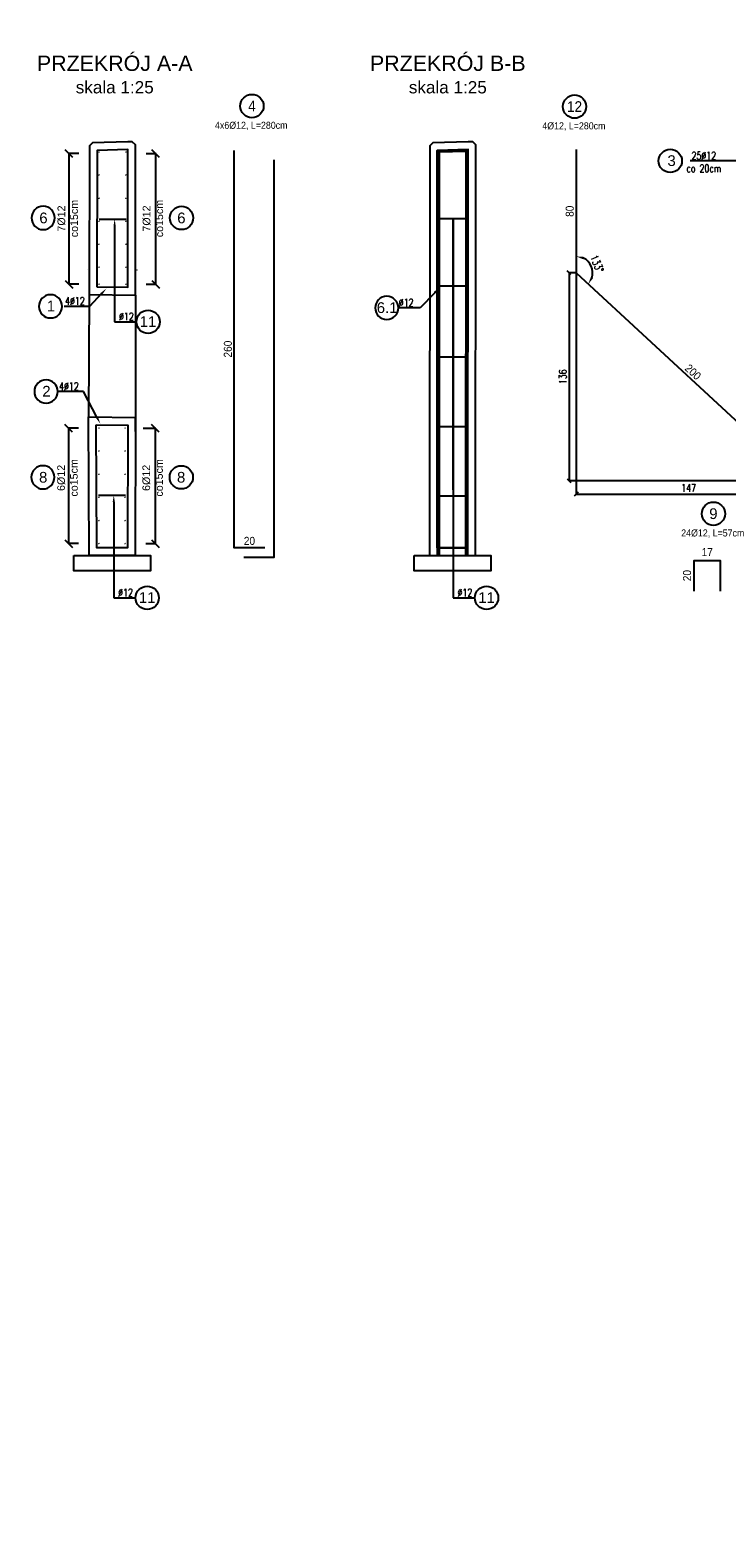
# Model space of a CAD drawing. Header units: metres. Extents: x 0 to 7550187, y 0 to 5738922.
# Tile 12 of 43: x 7549245.63 to 7549250.18, y 5738639.3 to 5738649.01. Entities that reach past the tile are written whole.
import ezdxf
from ezdxf import colors
from ezdxf.entities.mleader import LeaderData, LeaderLine
from ezdxf.enums import TextEntityAlignment as Align
from ezdxf.math import Vec2, Vec3

# ---------------------------------------------------------------- set-up
doc = ezdxf.new("R2010")
doc.units = ezdxf.units.M
doc.header["$PDSIZE"] = -1
for name, color, linetype in [('_STYL_KONS_GRUBE', 3, 'Continuous'), ('_STYL_OPISY', 7, 'Continuous'), ('_STYL_OPISY_GŁÓWNE', 2, 'Continuous'), ('_STYL_WYMIARY', 7, 'Continuous'), ('_STYL_ZBROJENIE', 2, 'Continuous')]:
    doc.layers.add(name, color=color, linetype=linetype)
doc.styles.add('arial', font='arial.ttf', dxfattribs={"width": 0.9})
doc.styles.add('Romans', font='Romans.shx', dxfattribs={"width": 0.75})
doc.styles.get("Standard").update_dxf_attribs({"font": 'romans.shx', "width": 0.75})
doc.styles.add('Style-Arial', font='arial.ttf')
doc.dimstyles.new('Kopia 1-25_p', dxfattribs={"dimscale": 0.75, "dimtxt": 0.07, "dimasz": 0.03, "dimexe": 0.03, "dimexo": 0.1, "dimgap": 0.02, "dimtad": 1, "dimdec": 0, "dimlfac": 100, "dimdsep": 46, "dimtxsty": 'arial', "dimblk": 'NONE', "dimcen": 0.15, "dimse1": 1, "dimse2": 1, "dimsd1": 1, "dimsd2": 1, "dimclrd": 256, "dimclre": 256, "dimclrt": 256, "dimadec": 0, "dimazin": 0, "dimtfac": 1, "dimtdec": 0, "dimtmove": 0, "dimatfit": 3, "dimldrblk": 'NONE', "dimfxl": 0, "dimarcsym": 0})
doc.dimstyles.new('styl_1-25', dxfattribs={"dimscale": 0.05, "dimtxt": 1, "dimasz": 0.5, "dimexe": 0.05, "dimexo": 0.02, "dimgap": 0.315, "dimtad": 1, "dimdec": 0, "dimlfac": 100, "dimdsep": 46, "dimtxsty": 'Standard', "dimblk": 'OBLIQUE', "dimcen": 1, "dimclrd": 256, "dimclre": 256, "dimclrt": 4, "dimadec": 0, "dimazin": 0, "dimtfac": 1, "dimtdec": 0, "dimtmove": 1, "dimatfit": 3, "dimfxl": 0, "dimlwd": -1, "dimlwe": -1, "dimarcsym": 0})
doc.dimstyles.new('styl_1-50', dxfattribs={"dimscale": 0.05, "dimtxt": 2, "dimasz": 1, "dimexe": 0.05, "dimexo": 0.02, "dimtad": 1, "dimdec": 0, "dimlfac": 100, "dimzin": 9, "dimtxsty": 'Style-Arial', "dimblk": 'OBLIQUE', "dimcen": 1, "dimclrd": 256, "dimclre": 256, "dimclrt": 4, "dimadec": 0, "dimazin": 0, "dimtfac": 1, "dimtdec": 0, "dimtmove": 1, "dimatfit": 3, "dimfxl": 0, "dimtzin": 1, "dimlwd": -1, "dimlwe": -1, "dimarcsym": 0})

# ---------------------------------------------------------------- blocks, each defined once
blk = doc.blocks.new('opisy_nr')
at = {"layer": '_STYL_OPISY', "color": 3}
blk.add_circle((67203.497, 34184.455), 0.152, dxfattribs=at)
at = {"ltscale": 0.5}
blk.add_attdef('NUMER', text='', height=0.05, dxfattribs=at).set_placement((67203.49, 34184.455), align=Align.MIDDLE_CENTER)
blk = doc.blocks.new('*D204')
at = {"layer": 'Defpoints', "color": 0, "transparency": 16777216}
for p in [(7549246.9687, 5738645.6341), (7549246.9687, 5738645.6308), (7549247.1668, 5738645.6308)]:
    blk.add_point(p, dxfattribs=at)
at = {"layer": '_STYL_WYMIARY', "transparency": 16777216, "insert": (7549247.0678, 5738645.6759), "char_height": 0.0525, "attachment_point": 5, "style": 'arial'}
blk.add_mtext('20', dxfattribs=at)
blk = doc.blocks.new('_None')
blk = doc.blocks.new('*D205')
at = {"layer": 'Defpoints', "color": 0, "transparency": 16777216}
for p in [(7549246.9687, 5738648.226), (7549246.9687, 5738645.6308), (7549246.9687, 5738645.6308)]:
    blk.add_point(p, dxfattribs=at)
at = {"layer": '_STYL_WYMIARY', "transparency": 16777216, "insert": (7549246.9269, 5738646.9284), "char_height": 0.0525, "attachment_point": 5, "rotation": 90, "style": 'arial'}
blk.add_mtext('260', dxfattribs=at)
blk = doc.blocks.new('*D206')
at = {"layer": 'Defpoints', "color": 0, "transparency": 16777216}
for p in [(7549249.2017, 5738648.2309), (7549249.2017, 5738647.4259), (7549249.2017, 5738647.4259)]:
    blk.add_point(p, dxfattribs=at)
at = {"layer": '_STYL_WYMIARY', "transparency": 16777216, "insert": (7549249.1599, 5738647.8284), "char_height": 0.0525, "attachment_point": 5, "rotation": 90, "style": 'arial'}
blk.add_mtext('80', dxfattribs=at)
blk = doc.blocks.new('*D207')
at = {"layer": 'Defpoints', "color": 0, "transparency": 16777216}
for p in [(7549249.2017, 5738647.4259), (7549250.6711, 5738646.0692), (7549250.6711, 5738646.0692)]:
    blk.add_point(p, dxfattribs=at)
at = {"layer": '_STYL_WYMIARY', "transparency": 16777216, "insert": (7549249.9648, 5738646.7783), "char_height": 0.0525, "attachment_point": 5, "rotation": 317.28439, "style": 'arial'}
blk.add_mtext('200', dxfattribs=at)
blk = doc.blocks.new('_Oblique')
at = {"color": 0, "linetype": 'ByBlock', "lineweight": -2}
blk.add_line((-0.5, -0.5), (0.5, 0.5), dxfattribs=at)
blk = doc.blocks.new('*D208')
at = {"layer": '_STYL_WYMIARY', "transparency": 16777216}
for p, q in [((7549249.2017, 5738647.4249), (7549249.2017, 5738645.9786)), ((7549250.6711, 5738646.0682), (7549250.6711, 5738645.9786)), ((7549249.2017, 5738645.9811), (7549250.6711, 5738645.9811))]:
    blk.add_line(p, q, dxfattribs=at)
at = {"layer": 'Defpoints', "color": 0, "transparency": 16777216}
for p in [(7549249.2017, 5738647.4259), (7549250.6711, 5738646.0692), (7549250.6711, 5738645.9811)]:
    blk.add_point(p, dxfattribs=at)
at = {"layer": '_STYL_WYMIARY', "transparency": 16777216, "xscale": 0.025, "yscale": 0.025, "zscale": 0.025, "rotation": 180}
blk.add_blockref('_Oblique', (7549249.2017, 5738645.9811), dxfattribs=at)
at = {"layer": '_STYL_WYMIARY', "transparency": 16777216, "xscale": 0.025, "yscale": 0.025, "zscale": 0.025}
blk.add_blockref('_Oblique', (7549250.6711, 5738645.9811), dxfattribs=at)
at = {"layer": '_STYL_WYMIARY', "color": 4, "transparency": 16777216, "insert": (7549249.9364, 5738646.0219), "char_height": 0.05, "attachment_point": 5}
blk.add_mtext('147', dxfattribs=at)
blk = doc.blocks.new('*D209')
at = {"layer": '_STYL_WYMIARY', "transparency": 16777216}
for p, q in [((7549249.2007, 5738647.4259), (7549249.1529, 5738647.4259)), ((7549249.1554, 5738647.4259), (7549249.1554, 5738646.0692)), ((7549250.6701, 5738646.0692), (7549249.1529, 5738646.0692))]:
    blk.add_line(p, q, dxfattribs=at)
at = {"layer": 'Defpoints', "color": 0, "transparency": 16777216}
for p in [(7549249.2017, 5738647.4259), (7549249.1554, 5738646.0692), (7549250.6711, 5738646.0692)]:
    blk.add_point(p, dxfattribs=at)
at = {"layer": '_STYL_WYMIARY', "transparency": 16777216, "xscale": 0.025, "yscale": 0.025, "zscale": 0.025}
for p, rotation in [((7549249.1554, 5738647.4259), 90), ((7549249.1554, 5738646.0692), 270)]:
    blk.add_blockref('_Oblique', p, dxfattribs=dict(at, rotation=rotation))
at = {"layer": '_STYL_WYMIARY', "color": 4, "transparency": 16777216, "insert": (7549249.1147, 5738646.7476), "char_height": 0.05, "attachment_point": 5, "rotation": 90}
blk.add_mtext('136', dxfattribs=at)
blk = doc.blocks.new('*D210')
at = {"layer": '_STYL_WYMIARY', "transparency": 16777216}
blk.add_arc((7549249.2017, 5738647.4259), 0.108, 344.06189, 63.2225, dxfattribs=at)
for points in [[(7549249.2484, 5738647.5142), (7549249.2522, 5738647.5304), (7549249.2017, 5738647.5339)], [(7549249.3127, 5738647.3922), (7549249.2982, 5738647.4004), (7549249.281, 5738647.3527)]]:
    blk.add_solid(points, dxfattribs=at)
at = {"layer": 'Defpoints', "color": 0, "transparency": 16777216}
for p in [(7549249.2017, 5738648.2309), (7549249.2017, 5738647.4259), (7549249.2017, 5738647.4259), (7549249.3096, 5738647.4288), (7549250.6711, 5738646.0692)]:
    blk.add_point(p, dxfattribs=at)
at = {"layer": '_STYL_WYMIARY', "color": 4, "transparency": 16777216, "insert": (7549249.3379, 5738647.4856), "char_height": 0.05, "attachment_point": 5, "rotation": 293.6422}
blk.add_mtext('133°', dxfattribs=at)
blk = doc.blocks.new('*D211')
at = {"layer": '_STYL_OPISY', "transparency": 16777216}
for p, q in [((7549246.3924, 5738648.205), (7549246.4578, 5738648.205)), ((7549246.4553, 5738647.3516), (7549246.4553, 5738648.205)), ((7549246.3923, 5738647.3516), (7549246.4578, 5738647.3516))]:
    blk.add_line(p, q, dxfattribs=at)
at = {"layer": 'Defpoints', "color": 0, "transparency": 16777216}
for p in [(7549246.3914, 5738648.205), (7549246.4553, 5738648.205), (7549246.3913, 5738647.3516)]:
    blk.add_point(p, dxfattribs=at)
at = {"layer": '_STYL_OPISY', "transparency": 16777216, "xscale": 0.05, "yscale": 0.05, "zscale": 0.05}
for p, rotation in [((7549246.4553, 5738648.205), 90), ((7549246.4553, 5738647.3516), 270)]:
    blk.add_blockref('_Oblique', p, dxfattribs=dict(at, rotation=rotation))
at = {"layer": '_STYL_OPISY', "color": 4, "transparency": 16777216, "insert": (7549246.4374, 5738647.7807), "char_height": 0.1, "attachment_point": 5, "rotation": 90, "style": 'Style-Arial'}
blk.add_mtext('{\\fArial|b0|i0|c238|p34;\\H0.5x;\\C256;7%%C12 \\Pco15cm}', dxfattribs=at)
blk = doc.blocks.new('*D212')
at = {"layer": '_STYL_OPISY', "transparency": 16777216}
for p, q in [((7549245.9524, 5738648.205), (7549245.8869, 5738648.205)), ((7549245.8894, 5738647.3516), (7549245.8894, 5738648.205)), ((7549245.9524, 5738647.3516), (7549245.8869, 5738647.3516))]:
    blk.add_line(p, q, dxfattribs=at)
at = {"layer": 'Defpoints', "color": 0, "transparency": 16777216}
for p in [(7549245.8894, 5738648.205), (7549245.9534, 5738648.205), (7549245.9534, 5738647.3516)]:
    blk.add_point(p, dxfattribs=at)
at = {"layer": '_STYL_OPISY', "transparency": 16777216, "xscale": 0.05, "yscale": 0.05, "zscale": 0.05}
for p, rotation in [((7549245.8894, 5738648.205), 90), ((7549245.8894, 5738647.3516), 270)]:
    blk.add_blockref('_Oblique', p, dxfattribs=dict(at, rotation=rotation))
at = {"layer": '_STYL_OPISY', "color": 4, "transparency": 16777216, "insert": (7549245.8812, 5738647.7807), "char_height": 0.1, "attachment_point": 5, "rotation": 90, "style": 'Style-Arial'}
blk.add_mtext('{\\fArial|b0|i0|c238|p34;\\H0.5x;\\C256;7%%C12 \\Pco15cm}', dxfattribs=at)
blk = doc.blocks.new('*D213')
at = {"layer": '_STYL_OPISY', "transparency": 16777216}
for p, q in [((7549246.374, 5738646.412), (7549246.4561, 5738646.412)), ((7549246.4536, 5738645.6584), (7549246.4536, 5738646.412)), ((7549246.3906, 5738645.6584), (7549246.4561, 5738645.6584))]:
    blk.add_line(p, q, dxfattribs=at)
at = {"layer": 'Defpoints', "color": 0, "transparency": 16777216}
for p in [(7549246.373, 5738646.412), (7549246.4536, 5738646.412), (7549246.3896, 5738645.6584)]:
    blk.add_point(p, dxfattribs=at)
at = {"layer": '_STYL_OPISY', "transparency": 16777216, "xscale": 0.05, "yscale": 0.05, "zscale": 0.05}
for p, rotation in [((7549246.4536, 5738646.412), 90), ((7549246.4536, 5738645.6584), 270)]:
    blk.add_blockref('_Oblique', p, dxfattribs=dict(at, rotation=rotation))
at = {"layer": '_STYL_OPISY', "color": 4, "transparency": 16777216, "insert": (7549246.4357, 5738646.0875), "char_height": 0.1, "attachment_point": 5, "rotation": 90, "style": 'Style-Arial'}
blk.add_mtext('{\\fArial|b0|i0|c238|p34;\\H0.5x;\\C256;6%%C12 \\Pco15cm}', dxfattribs=at)
blk = doc.blocks.new('*D214')
at = {"layer": '_STYL_OPISY', "transparency": 16777216}
for p, q in [((7549245.9506, 5738646.412), (7549245.8852, 5738646.412)), ((7549245.8877, 5738645.6584), (7549245.8877, 5738646.412)), ((7549245.9507, 5738645.6584), (7549245.8852, 5738645.6584))]:
    blk.add_line(p, q, dxfattribs=at)
at = {"layer": 'Defpoints', "color": 0, "transparency": 16777216}
for p in [(7549245.8877, 5738646.412), (7549245.9516, 5738646.412), (7549245.9517, 5738645.6584)]:
    blk.add_point(p, dxfattribs=at)
at = {"layer": '_STYL_OPISY', "transparency": 16777216, "xscale": 0.05, "yscale": 0.05, "zscale": 0.05}
for p, rotation in [((7549245.8877, 5738646.412), 90), ((7549245.8877, 5738645.6584), 270)]:
    blk.add_blockref('_Oblique', p, dxfattribs=dict(at, rotation=rotation))
at = {"layer": '_STYL_OPISY', "color": 4, "transparency": 16777216, "insert": (7549245.8795, 5738646.0875), "char_height": 0.1, "attachment_point": 5, "rotation": 90, "style": 'Style-Arial'}
blk.add_mtext('{\\fArial|b0|i0|c238|p34;\\H0.5x;\\C256;6%%C12 \\Pco15cm}', dxfattribs=at)
blk = doc.blocks.new('*D217')
at = {"layer": 'Defpoints', "color": 0, "transparency": 16777216}
for p in [(7549249.9731, 5738645.5617), (7549249.9731, 5738645.5477), (7549250.1431, 5738645.5477)]:
    blk.add_point(p, dxfattribs=at)
at = {"layer": '_STYL_WYMIARY', "transparency": 16777216, "insert": (7549250.0581, 5738645.603), "char_height": 0.0525, "attachment_point": 5, "style": 'arial'}
blk.add_mtext('17', dxfattribs=at)
blk = doc.blocks.new('*D218')
at = {"layer": 'Defpoints', "color": 0, "transparency": 16777216}
for p in [(7549249.9853, 5738645.5477), (7549249.9682, 5738645.3477), (7549249.9853, 5738645.3477)]:
    blk.add_point(p, dxfattribs=at)
at = {"layer": '_STYL_WYMIARY', "transparency": 16777216, "insert": (7549249.9264, 5738645.4497), "char_height": 0.0525, "attachment_point": 5, "rotation": 90, "style": 'arial'}
blk.add_mtext('20', dxfattribs=at)

msp = doc.modelspace()

# ---------------------------------------------------------------- linework, layer by layer
at = {"layer": '_STYL_KONS_GRUBE', "color": 5, "ltscale": 0.01}
for p, q in [((7549246.01242, 5738647.44672), (7549246.01184, 5738647.44673)), ((7549246.33275, 5738647.44672), (7549246.33334, 5738647.44673))]:
    msp.add_line(p, q, dxfattribs=at)
at = {"layer": '_STYL_KONS_GRUBE', "color": 8, "ltscale": 0.01}
for p, q in [((7549246.02119, 5738647.28535), (7549246.01638, 5738646.48536)), ((7549246.32258, 5738647.28083), (7549246.32258, 5738646.48077))]:
    msp.add_line(p, q, dxfattribs=at)
at = {"layer": '_STYL_KONS_GRUBE', "color": 5, "ltscale": 0.01, "flags": 128}
msp.add_lwpolyline([(7549246.02119, 5738647.28535), (7549246.32258, 5738647.28083), (7549246.32258, 5738648.26086), (7549246.30258, 5738648.28086), (7549246.27263, 5738648.28086), (7549246.04269, 5738648.27527), (7549246.02264, 5738648.25527)], close=True, dxfattribs=at)
for points in [[(7549248.54404, 5738645.58077), (7549248.54585, 5738648.26086), (7549248.52585, 5738648.28086), (7549248.4959, 5738648.28086), (7549248.26596, 5738648.27527), (7549248.24591, 5738648.25527), (7549248.24404, 5738645.58077)], [(7549246.01638, 5738646.48536), (7549246.32258, 5738646.48077), (7549246.32078, 5738645.58077), (7549246.02078, 5738645.58077), (7549246.01638, 5738646.48536)], [(7549246.32258, 5738646.39076), (7549246.32258, 5738646.48077)]]:
    msp.add_lwpolyline(points, dxfattribs=at)
at = {"layer": '_STYL_KONS_GRUBE', "color": 7, "ltscale": 0.01, "flags": 128}
for points in [[(7549245.91979, 5738645.58077), (7549246.42167, 5738645.58077), (7549246.42167, 5738645.48077), (7549245.91979, 5738645.48077)], [(7549248.14306, 5738645.58077), (7549248.64494, 5738645.58077), (7549248.64494, 5738645.48077), (7549248.14306, 5738645.48077)]]:
    msp.add_lwpolyline(points, close=True, dxfattribs=at)
at = {"layer": '_STYL_ZBROJENIE', "color": 11, "ltscale": 0.01}
for p, q in [((7549246.08553, 5738647.77599), (7549246.26196, 5738647.77599)), ((7549248.30741, 5738647.78029), (7549248.48385, 5738647.78029)), ((7549248.30941, 5738647.34036), (7549248.48584, 5738647.34036)), ((7549248.30811, 5738646.87773), (7549248.48454, 5738646.87773)), ((7549248.30811, 5738646.42302), (7549248.48454, 5738646.42302)), ((7549246.08243, 5738645.97398), (7549246.25886, 5738645.97398)), ((7549248.30245, 5738645.97046), (7549248.47888, 5738645.97046))]:
    msp.add_line(p, q, dxfattribs=at)
at = {"layer": '_STYL_ZBROJENIE', "ltscale": 0.01, "flags": 128}
for points in [[(7549246.07126, 5738647.33461), (7549246.27258, 5738647.33159), (7549246.27258, 5738648.23084), (7549246.07259, 5738648.22599)], [(7549246.06663, 5738646.4346), (7549246.27248, 5738646.43152), (7549246.27088, 5738645.63077), (7549246.07053, 5738645.63077)]]:
    msp.add_lwpolyline(points, close=True, dxfattribs=at)
at = {"layer": '_STYL_ZBROJENIE', "const_width": 0.00413}
for points in [[(7549246.08085, 5738648.21402, -1), (7549246.08872, 5738648.21402, -1)], [(7549246.26433, 5738648.21402, 1), (7549246.25645, 5738648.21402, 1)], [(7549248.30371, 5738648.20662, -1), (7549248.31158, 5738648.20662, -1)], [(7549248.48585, 5738648.2062, 1), (7549248.47798, 5738648.2062, 1)], [(7549246.08085, 5738648.06519, -1), (7549246.08872, 5738648.06519, -1)], [(7549246.26433, 5738648.06519, 1), (7549246.25645, 5738648.06519, 1)], [(7549248.30371, 5738648.07394, -1), (7549248.31158, 5738648.07394, -1)], [(7549248.48585, 5738648.07353, 1), (7549248.47798, 5738648.07353, 1)], [(7549246.08085, 5738647.91281, -1), (7549246.08872, 5738647.91281, -1)], [(7549246.26433, 5738647.91281, 1), (7549246.25645, 5738647.91281, 1)], [(7549248.30371, 5738647.92156, -1), (7549248.31158, 5738647.92156, -1)], [(7549248.48585, 5738647.92115, 1), (7549248.47798, 5738647.92115, 1)], [(7549248.30371, 5738647.77151, -1), (7549248.31158, 5738647.77151, -1)], [(7549248.48585, 5738647.7711, 1), (7549248.47798, 5738647.7711, 1)], [(7549246.08085, 5738647.76281, -1), (7549246.08872, 5738647.76281, -1)], [(7549246.26433, 5738647.76281, 1), (7549246.25645, 5738647.76281, 1)], [(7549246.08016, 5738647.61266, -1), (7549246.08803, 5738647.61266, -1)], [(7549246.26502, 5738647.61266, 1), (7549246.25714, 5738647.61266, 1)], [(7549248.30371, 5738647.61913, -1), (7549248.31158, 5738647.61913, -1)], [(7549248.48585, 5738647.61872, 1), (7549248.47798, 5738647.61872, 1)], [(7549246.08085, 5738647.46266, -1), (7549246.08872, 5738647.46266, -1)], [(7549246.26433, 5738647.46266, 1), (7549246.25645, 5738647.46266, 1)], [(7549248.30371, 5738647.47031, -1), (7549248.31158, 5738647.47031, -1)], [(7549248.48585, 5738647.4699, 1), (7549248.47798, 5738647.4699, 1)], [(7549246.08085, 5738647.35163, -1), (7549246.08872, 5738647.35163, -1)], [(7549246.26433, 5738647.35163, 1), (7549246.25645, 5738647.35163, 1)], [(7549248.30462, 5738647.32935, -1), (7549248.3125, 5738647.32935, -1)], [(7549248.48716, 5738647.32894, 1), (7549248.47928, 5738647.32894, 1)], [(7549248.30216, 5738647.16793, -1), (7549248.31004, 5738647.16793, -1)], [(7549248.48585, 5738647.16752, 1), (7549248.47798, 5738647.16752, 1)], [(7549248.30216, 5738647.01555, -1), (7549248.31004, 5738647.01555, -1)], [(7549248.48585, 5738647.01514, 1), (7549248.47798, 5738647.01514, 1)], [(7549248.30237, 5738646.86672, -1), (7549248.31025, 5738646.86672, -1)], [(7549248.48585, 5738646.86631, 1), (7549248.47798, 5738646.86631, 1)], [(7549248.30237, 5738646.71439, -1), (7549248.31025, 5738646.71439, -1)], [(7549248.48585, 5738646.71398, 1), (7549248.47798, 5738646.71398, 1)], [(7549248.30237, 5738646.56439, -1), (7549248.31025, 5738646.56439, -1)], [(7549248.48585, 5738646.56398, 1), (7549248.47798, 5738646.56398, 1)], [(7549246.08044, 5738646.41201, -1), (7549246.08831, 5738646.41201, -1)], [(7549246.25867, 5738646.41201, 1), (7549246.25079, 5738646.41201, 1)], [(7549248.30237, 5738646.41201, -1), (7549248.31025, 5738646.41201, -1)], [(7549248.48585, 5738646.4116, 1), (7549248.47798, 5738646.4116, 1)], [(7549246.08044, 5738646.26319, -1), (7549246.08831, 5738646.26319, -1)], [(7549246.25867, 5738646.26319, 1), (7549246.25079, 5738646.26319, 1)], [(7549248.30237, 5738646.26314, -1), (7549248.31025, 5738646.26314, -1)], [(7549248.48644, 5738646.26273, 1), (7549248.47857, 5738646.26273, 1)], [(7549246.08044, 5738646.11081, -1), (7549246.08831, 5738646.11081, -1)], [(7549246.25867, 5738646.11081, 1), (7549246.25079, 5738646.11081, 1)], [(7549248.30237, 5738646.11076, -1), (7549248.31025, 5738646.11076, -1)], [(7549248.48644, 5738646.11035, 1), (7549248.47857, 5738646.11035, 1)], [(7549246.08044, 5738645.96081, -1), (7549246.08831, 5738645.96081, -1)], [(7549246.25867, 5738645.96081, 1), (7549246.25079, 5738645.96081, 1)], [(7549248.30237, 5738645.96076, -1), (7549248.31025, 5738645.96076, -1)], [(7549248.48644, 5738645.96035, 1), (7549248.47857, 5738645.96035, 1)], [(7549246.08044, 5738645.80843, -1), (7549246.08831, 5738645.80843, -1)], [(7549246.25867, 5738645.80843, 1), (7549246.25079, 5738645.80843, 1)], [(7549248.30216, 5738645.80843, -1), (7549248.31004, 5738645.80843, -1)], [(7549248.48585, 5738645.80802, 1), (7549248.47798, 5738645.80802, 1)], [(7549246.08044, 5738645.65843, -1), (7549246.08831, 5738645.65843, -1)], [(7549246.25867, 5738645.65843, 1), (7549246.25079, 5738645.65843, 1)], [(7549248.30216, 5738645.65843, -1), (7549248.31004, 5738645.65843, -1)], [(7549248.48585, 5738645.65802, 1), (7549248.47798, 5738645.65802, 1)]]:
    msp.add_lwpolyline(points, format="xyb", close=True, dxfattribs=at)
at = {"layer": '_STYL_ZBROJENIE', "ltscale": 0.01}
for points in [[(7549247.16785, 5738645.63077), (7549246.96873, 5738645.63077), (7549246.96873, 5738648.22596)], [(7549248.29392, 5738645.63077), (7549248.49304, 5738645.63077), (7549248.49304, 5738648.22596)], [(7549248.49408, 5738645.63077), (7549248.29496, 5738645.63077), (7549248.29496, 5738648.22596)]]:
    msp.add_lwpolyline(points, dxfattribs=at)
at = {"layer": '_STYL_ZBROJENIE', "color": 7, "ltscale": 0.01}
msp.add_lwpolyline([(7549247.03039, 5738645.56895), (7549247.22951, 5738645.56895), (7549247.22951, 5738648.16414)], dxfattribs=at)
at = {"layer": '_STYL_ZBROJENIE', "ltscale": 0.01, "flags": 128}
for points in [[(7549248.29496, 5738647.72596), (7549248.29496, 5738648.22596), (7549248.49304, 5738648.22596)], [(7549248.49304, 5738647.72596), (7549248.49304, 5738648.22596), (7549248.29496, 5738648.22596)]]:
    msp.add_lwpolyline(points, dxfattribs=at)
at = {"layer": '_STYL_ZBROJENIE', "linetype": 'Continuous', "flags": 128}
for points in [[(7549249.20167, 5738648.23086), (7549249.20167, 5738647.42594), (7549250.67113, 5738646.06922)], [(7549249.97311, 5738645.34773), (7549249.97311, 5738645.54773), (7549250.14311, 5738645.54773), (7549250.14311, 5738645.34773)]]:
    msp.add_lwpolyline(points, dxfattribs=at)
at = {"layer": 'Defpoints', "color": 6, "ltscale": 0.01, "flags": 128}
for points in [[(7549248.49404, 5738645.5808), (7549248.49583, 5738648.23084), (7549248.29589, 5738648.22599), (7549248.29404, 5738645.58074)], [(7549248.48204, 5738645.58081), (7549248.48382, 5738648.21855), (7549248.30788, 5738648.21427), (7549248.30604, 5738645.58073)]]:
    msp.add_lwpolyline(points, dxfattribs=at)

# ---------------------------------------------------------------- block references
at = {"layer": '_STYL_OPISY'}
ref = msp.add_blockref('opisy_nr', (7515645.33562, 5721556.28764), dxfattribs=dict(at, xscale=0.5, yscale=0.5, zscale=0.5))
ref.add_attrib('NUMER', '4', dxfattribs={"layer": '0', "color": 3, "ltscale": 0.5, "height": 0.07, "style": 'arial', "width": 0.9}).set_placement((7549247.08401, 5738648.51536), align=Align.MIDDLE_CENTER)
ref = msp.add_blockref('opisy_nr', (7515647.44299, 5721556.28405), dxfattribs=dict(at, xscale=0.5, yscale=0.5, zscale=0.5))
ref.add_attrib('NUMER', '12', dxfattribs={"layer": '0', "color": 3, "ltscale": 0.5, "height": 0.07, "style": 'arial', "width": 0.9}).set_placement((7549249.19138, 5738648.51178), align=Align.MIDDLE_CENTER)
ref = msp.add_blockref('opisy_nr', (7582851.5651, 5755740.38433), dxfattribs=dict(at, xscale=0.5, yscale=0.5, zscale=0.5, rotation=180))
ref.add_attrib('NUMER', '3', dxfattribs={"layer": '0', "color": 3, "ltscale": 0.5, "height": 0.07, "style": 'arial'}).set_placement((7549249.82504, 5738648.15875), align=Align.MIDDLE_CENTER)
ref = msp.add_blockref('opisy_nr', (7582847.46885, 5721555.55696), dxfattribs=dict(at, xscale=-0.5, yscale=0.5, zscale=0.5))
ref.add_attrib('NUMER', '6', dxfattribs={"layer": '0', "color": 3, "ltscale": 0.5, "height": 0.07, "style": 'arial'}).set_placement((7549245.72229, 5738647.78469), align=Align.MIDDLE_CENTER)
ref = msp.add_blockref('opisy_nr', (7515644.87587, 5721555.55696), dxfattribs=dict(at, xscale=0.5, yscale=0.5, zscale=0.5))
ref.add_attrib('NUMER', '6', dxfattribs={"layer": '0', "color": 3, "ltscale": 0.5, "height": 0.07, "style": 'arial'}).set_placement((7549246.62324, 5738647.78469), align=Align.MIDDLE_CENTER)
ref = msp.add_blockref('opisy_nr', (7515644.01983, 5755739.43489), dxfattribs=dict(at, xscale=-0.5, yscale=0.5, zscale=0.5, rotation=180))
ref.add_attrib('NUMER', '1', dxfattribs={"layer": '0', "color": 3, "ltscale": 0.5, "height": 0.07, "style": 'arial'}).set_placement((7549245.77087, 5738647.20931), align=Align.MIDDLE_CENTER)
ref = msp.add_blockref('opisy_nr', (7515646.21607, 5755739.42469), dxfattribs=dict(at, xscale=-0.5, yscale=0.5, zscale=0.5, rotation=180))
ref.add_attrib('NUMER', '6.1', dxfattribs={"layer": '0', "color": 3, "ltscale": 0.5, "height": 0.07, "style": 'arial'}).set_placement((7549247.96712, 5738647.19911), align=Align.MIDDLE_CENTER)
ref = msp.add_blockref('opisy_nr', (7582848.15424, 5755739.33389), dxfattribs=dict(at, xscale=0.5, yscale=0.5, zscale=0.5, rotation=180))
ref.add_attrib('NUMER', '11', dxfattribs={"layer": '0', "color": 3, "ltscale": 0.5, "height": 0.07, "style": 'arial'}).set_placement((7549246.40548, 5738647.10831), align=Align.MIDDLE_CENTER)
ref = msp.add_blockref('opisy_nr', (7515643.99071, 5755738.87879), dxfattribs=dict(at, xscale=-0.5, yscale=0.5, zscale=0.5, rotation=180))
ref.add_attrib('NUMER', '2', dxfattribs={"layer": '0', "color": 3, "ltscale": 0.5, "height": 0.07, "style": 'arial'}).set_placement((7549245.74175, 5738646.65321), align=Align.MIDDLE_CENTER)
ref = msp.add_blockref('opisy_nr', (7582847.46713, 5721553.86375), dxfattribs=dict(at, xscale=-0.5, yscale=0.5, zscale=0.5))
ref.add_attrib('NUMER', '8', dxfattribs={"layer": '0', "color": 3, "ltscale": 0.5, "height": 0.07, "style": 'arial'}).set_placement((7549245.72058, 5738646.09148), align=Align.MIDDLE_CENTER)
ref = msp.add_blockref('opisy_nr', (7515644.87415, 5721553.86375), dxfattribs=dict(at, xscale=0.5, yscale=0.5, zscale=0.5))
ref.add_attrib('NUMER', '8', dxfattribs={"layer": '0', "color": 3, "ltscale": 0.5, "height": 0.07, "style": 'arial'}).set_placement((7549246.62152, 5738646.09148), align=Align.MIDDLE_CENTER)
ref = msp.add_blockref('opisy_nr', (7515648.34976, 5721553.62607), dxfattribs=dict(at, xscale=0.5, yscale=0.5, zscale=0.5))
ref.add_attrib('NUMER', '9', dxfattribs={"layer": '0', "color": 3, "ltscale": 0.5, "height": 0.07, "style": 'arial'}).set_placement((7549250.09814, 5738645.8538), align=Align.MIDDLE_CENTER)
ref = msp.add_blockref('opisy_nr', (7582848.14858, 5755737.53189), dxfattribs=dict(at, xscale=0.5, yscale=0.5, zscale=0.5, rotation=180))
ref.add_attrib('NUMER', '11', dxfattribs={"layer": '0', "color": 3, "ltscale": 0.5, "height": 0.07, "style": 'arial'}).set_placement((7549246.39983, 5738645.30631), align=Align.MIDDLE_CENTER)
ref = msp.add_blockref('opisy_nr', (7582850.3653, 5755737.53189), dxfattribs=dict(at, xscale=0.5, yscale=0.5, zscale=0.5, rotation=180))
ref.add_attrib('NUMER', '11', dxfattribs={"layer": '0', "color": 3, "ltscale": 0.5, "height": 0.07, "style": 'arial'}).set_placement((7549248.61655, 5738645.30631), align=Align.MIDDLE_CENTER)

# ---------------------------------------------------------------- texts
at = {"layer": '_STYL_OPISY', "char_height": 0.045927, "width": 0.4784042, "attachment_point": 1, "style": 'arial'}
for s, insert in [('\\pi0.00469;4x6Ø12, L=280cm ', (7549246.83809, 5738648.41249)), ('\\pi0.03518;4Ø12, L=280cm ', (7549248.94546, 5738648.40891)), ('\\pi0.03566;24Ø12, L=57cm ', (7549249.85222, 5738645.75093))]:
    msp.add_mtext(s, dxfattribs=dict(at, insert=insert))

# ---------------------------------------------------------------- dimensions: what is measured, and where the dimension line sits
at = {"layer": '_STYL_OPISY'}
for base, p1, p2, text, picture, middle in [((7549245.88941, 5738648.20497), (7549245.95342, 5738647.35163), (7549245.95336, 5738648.20497), '{\\fArial|b0|i0|c238|p34;\\H0.5x;\\C256;7%%C12 \\Pco15cm}', '*D212', (7549245.98888, 5738647.78069)), ((7549246.45532, 5738648.20497), (7549246.3913, 5738647.35163), (7549246.39136, 5738648.20497), '{\\fArial|b0|i0|c238|p34;\\H0.5x;\\C256;7%%C12 \\Pco15cm}', '*D211', (7549246.54513, 5738647.78069)), ((7549245.88769, 5738646.41201), (7549245.95171, 5738645.65843), (7549245.95164, 5738646.41201), '{\\fArial|b0|i0|c238|p34;\\H0.5x;\\C256;6%%C12 \\Pco15cm}', '*D214', (7549245.98716, 5738646.08748)), ((7549246.4536, 5738646.41201), (7549246.38958, 5738645.65843), (7549246.37302, 5738646.41201), '{\\fArial|b0|i0|c238|p34;\\H0.5x;\\C256;6%%C12 \\Pco15cm}', '*D213', (7549246.54342, 5738646.08748))]:
    dim = msp.add_linear_dim(base=base, p1=p1, p2=p2, angle=90, text=text, dimstyle='styl_1-50', dxfattribs=at)
    dim.commit()
    dim.dimension.update_dxf_attribs({"geometry": picture, "text_midpoint": middle, "dimtype": 160})
at = {"layer": '_STYL_WYMIARY'}
for base, p1, p2, dimstyle, picture, middle in [((7549246.96874, 5738645.63077), (7549246.96873, 5738648.22596), (7549246.96873, 5738645.63077), 'Kopia 1-25_p', '*D205', (7549246.92693, 5738646.92837)), ((7549249.20167, 5738647.42594), (7549249.20167, 5738648.23086), (7549249.20167, 5738647.42594), 'Kopia 1-25_p', '*D206', (7549249.15987, 5738647.8284)), ((7549249.15542, 5738646.06922), (7549249.20167, 5738647.42594), (7549250.67113, 5738646.06922), 'styl_1-25', '*D209', (7549249.11467, 5738646.74758))]:
    dim = msp.add_linear_dim(base=base, p1=p1, p2=p2, angle=90, dimstyle=dimstyle, dxfattribs=at)
    dim.commit()
    dim.dimension.update_dxf_attribs({"geometry": picture, "text_midpoint": middle})
dim = msp.add_angular_dim_2l(base=(7549249.3096, 5738647.42881), line1=((7549249.20167, 5738648.23086), (7549249.20167, 5738647.42594)), line2=((7549249.20167, 5738647.42594), (7549250.67113, 5738646.06922)), dimstyle='styl_1-25', override={"dimasz": 1, "dimsah": 1}, dxfattribs=at)
dim.commit()
dim.dimension.update_dxf_attribs({"geometry": '*D210', "text_midpoint": (7549249.3379, 5738647.48557)})
dim = msp.add_linear_dim(base=(7549250.67113, 5738645.98115), p1=(7549249.20167, 5738647.42594), p2=(7549250.67113, 5738646.06922), dimstyle='styl_1-25', dxfattribs=at)
dim.commit()
dim.dimension.update_dxf_attribs({"geometry": '*D208', "text_midpoint": (7549249.9364, 5738646.0219)})
for p1, p2, distance, picture, middle in [((7549249.20167, 5738647.42594), (7549250.67113, 5738646.06922), 0, '*D207', (7549249.96476, 5738646.77829)), ((7549247.16681, 5738645.63077), (7549246.96873, 5738645.63077), -0.00329, '*D204', (7549247.06777, 5738645.67587)), ((7549250.14311, 5738645.54773), (7549249.97311, 5738645.54773), -0.01396, '*D217', (7549250.05811, 5738645.60305))]:
    dim = msp.add_aligned_dim(p1=p1, p2=p2, distance=distance, dimstyle='Kopia 1-25_p', dxfattribs=at)
    dim.commit()
    dim.dimension.update_dxf_attribs({"geometry": picture, "text_midpoint": middle})
dim = msp.add_linear_dim(base=(7549249.96818, 5738645.34773), p1=(7549249.98529, 5738645.54773), p2=(7549249.98529, 5738645.34773), angle=270, dimstyle='Kopia 1-25_p', dxfattribs=at)
dim.commit()
dim.dimension.update_dxf_attribs({"geometry": '*D218', "text_midpoint": (7549249.96818, 5738645.44972), "dimtype": 161})

# ---------------------------------------------------------------- leaders
ml = msp.add_multileader_mtext('Standard')
ml.set_content('\\pxse1,qc;%%C12 ', color=256)
ml.set_leader_properties()
ml.build(insert=Vec2(0, 0))
ml.multileader.update_dxf_attribs({"text_left_attachment_type": 6, "text_right_attachment_type": 6, "dogleg_length": 0.36, "arrow_head_size": 0.045})
ctx = ml.context
ctx.base_point, ctx.char_height, ctx.arrow_head_size, ctx.landing_gap_size, ctx.plane_origin = Vec3(7549246.19499, 5738647.10616), 0.05, 0.045, 0.0216, Vec3(7549240.88332, 5738649.18065)
ctx.left_attachment, ctx.right_attachment, ctx.text_align_type = 6, 6, 1
notes = []
notes.append((ctx, [(0, (1, 1, 0), (7549246.18718, 5738647.10616), (1, 0), 0.00781, [(0, [(7549246.18718, 5738647.77599)], 0, [])])]))
ctx.mtext.insert, ctx.mtext.alignment, ctx.mtext.line_spacing_style = Vec3(7549246.26391, 5738647.16616), 2, 2
ml = msp.add_multileader_mtext('Standard')
ml.set_content('\\pxse1,qc;%%C12 ', color=256)
ml.set_leader_properties()
ml.build(insert=Vec2(0, 0))
ml.multileader.update_dxf_attribs({"text_left_attachment_type": 6, "text_right_attachment_type": 6, "dogleg_length": 0.36, "arrow_head_size": 0.045})
ctx = ml.context
ctx.base_point, ctx.char_height, ctx.arrow_head_size, ctx.landing_gap_size, ctx.plane_origin = Vec3(7549248.40606, 5738645.30416), 0.05, 0.045, 0.0216, Vec3(7549243.09439, 5738647.37865)
ctx.left_attachment, ctx.right_attachment, ctx.text_align_type = 6, 6, 1
notes.append((ctx, [(0, (1, 1, 0), (7549248.39825, 5738645.30416), (1, 0), 0.00781, [(5, [(7549248.39825, 5738645.97051), (7549248.39825, 5738646.87778), (7549248.39825, 5738646.42302), (7549248.39825, 5738647.32899), (7549248.39825, 5738647.78034)], 0, [])])]))
ctx.mtext.insert, ctx.mtext.alignment, ctx.mtext.line_spacing_style = Vec3(7549248.47498, 5738645.36416), 2, 2
ml = msp.add_multileader_mtext('Standard')
ml.set_content('\\pxse1,qc;%%C12 ', color=256)
ml.set_leader_properties()
ml.build(insert=Vec2(0, 0))
ml.multileader.update_dxf_attribs({"text_left_attachment_type": 6, "text_right_attachment_type": 6, "dogleg_length": 0.36, "arrow_head_size": 0.045})
ctx = ml.context
ctx.base_point, ctx.char_height, ctx.arrow_head_size, ctx.landing_gap_size, ctx.plane_origin = Vec3(7549246.18934, 5738645.30416), 0.05, 0.045, 0.0216, Vec3(7549240.87767, 5738647.37865)
ctx.left_attachment, ctx.right_attachment, ctx.text_align_type = 6, 6, 1
notes.append((ctx, [(0, (1, 1, 0), (7549246.18153, 5738645.30416), (1, 0), 0.00781, [(1, [(7549246.18153, 5738645.97398)], 0, [])])]))
ctx.mtext.insert, ctx.mtext.alignment, ctx.mtext.line_spacing_style = Vec3(7549246.25826, 5738645.36416), 2, 2
at = {"layer": '_STYL_OPISY', "linetype": 'Continuous'}
ml = msp.add_multileader_mtext('Standard', dxfattribs=at)
ml.set_content('{\\fArial|b0|i0|c238|p34;\\W0.95;DW807}', color=256)
ml.set_leader_properties(linetype='Continuous')
ml.build(insert=Vec2(0, 0))
ml.multileader.update_dxf_attribs({"text_right_attachment_type": 6, "dogleg_length": 0.36, "arrow_head_size": 0.06532})
ctx = ml.context
ctx.base_point, ctx.char_height, ctx.arrow_head_size, ctx.landing_gap_size, ctx.plane_origin, ctx.plane_x_axis, ctx.plane_y_axis = Vec3(7549922.91842, 5738705.78773), 0.54432, 0.06532, 0.03266, Vec3(7549915.78608, 5738708.33501), Vec3(0.8980722, 0.439848), Vec3(-0.439848, 0.8980722)
ctx.right_attachment, ctx.text_align_type = 6, 2
notes.append((ctx, [(0, (0, 0, 0), (0, 0), (1, 0), 1, [])]))
ctx.mtext.insert, ctx.mtext.text_direction, ctx.mtext.rotation, ctx.mtext.alignment, ctx.mtext.flow_direction = Vec3(7549924.90976, 5738707.07125), Vec3(0.8980722, 0.439848), 0.4554294, 3, 5
ml = msp.add_multileader_mtext('Standard', dxfattribs=at)
ml.set_content('{\\fArial|b0|i0|c238|p34;\\W0.95;GARWOLIN}', color=256)
ml.set_leader_properties(linetype='Continuous')
ml.build(insert=Vec2(0, 0))
ml.multileader.update_dxf_attribs({"text_right_attachment_type": 6, "dogleg_length": 0.36, "arrow_head_size": 0.054})
ctx = ml.context
ctx.base_point, ctx.char_height, ctx.arrow_head_size, ctx.landing_gap_size, ctx.plane_origin, ctx.plane_x_axis, ctx.plane_y_axis = Vec3(7549922.68643, 5738702.77508), 0.45, 0.054, 0.027, Vec3(7549916.82354, 5738705.09313), Vec3(0.91515, 0.4031135), Vec3(-0.4031135, 0.91515)
ctx.right_attachment, ctx.text_align_type = 6, 2
notes.append((ctx, [(0, (0, 0, 0), (0, 0), (1, 0), 1, [])]))
ctx.mtext.insert, ctx.mtext.text_direction, ctx.mtext.rotation, ctx.mtext.alignment, ctx.mtext.flow_direction = Vec3(7549925.5208, 5738704.27364), Vec3(0.91515, 0.4031135), 0.4149165, 3, 5
ml = msp.add_multileader_mtext('Standard', dxfattribs=at)
ml.set_content('{\\fArial|b0|i0|c238|p34;\\W0.95;MACIEJOWICE}', color=256)
ml.set_leader_properties(linetype='Continuous')
ml.build(insert=Vec2(0, 0))
ml.multileader.update_dxf_attribs({"text_right_attachment_type": 6, "dogleg_length": 0.36, "arrow_head_size": 0.054})
ctx = ml.context
ctx.base_point, ctx.char_height, ctx.arrow_head_size, ctx.landing_gap_size, ctx.plane_origin, ctx.plane_x_axis, ctx.plane_y_axis = Vec3(7549898.48062, 5738695.72685), 0.45, 0.054, 0.027, Vec3(7549903.75997, 5738702.85813), Vec3(0.9196446, 0.3927516), Vec3(-0.3927516, 0.9196446)
ctx.right_attachment = 6
notes.append((ctx, [(0, (0, 0, 0), (0, 0), (1, 0), 1, [])]))
ctx.mtext.insert, ctx.mtext.text_direction, ctx.mtext.rotation, ctx.mtext.flow_direction = Vec3(7549898.41557, 5738695.9479), Vec3(0.9196446, 0.3927516), 0.4036217, 5
at = {"layer": '_STYL_OPISY'}
ml = msp.add_multileader_mtext('Standard', dxfattribs=at)
ml.set_content('{\\W0.85;\\C256;chodnik}', color=5, style='Romans')
ml.set_leader_properties(color=256, lineweight=-1)
ml.build(insert=Vec2(0, 0))
ml.multileader.update_dxf_attribs({"text_left_attachment_type": 6, "text_right_attachment_type": 6, "dogleg_length": 0.07355, "arrow_head_size": 0.2})
ctx = ml.context
ctx.base_point, ctx.char_height, ctx.arrow_head_size, ctx.landing_gap_size, ctx.plane_origin = Vec3(7549911.27105, 5738695.04221), 0.3, 0.2, 0.08, Vec3(7549912.20485, 5738694.70922)
ctx.left_attachment, ctx.right_attachment = 6, 6
notes.append((ctx, [(0, (0, 0, 0), (0, 0), (1, 0), 1, [])]))
ctx.mtext.insert, ctx.mtext.flow_direction = Vec3(7549911.35105, 5738695.40221), 5
ml = msp.add_multileader_mtext('Standard', dxfattribs=at)
ml.set_content('\\pxse1,qc;25%%C12\\Pco 20cm ', color=256)
ml.set_leader_properties()
ml.build(insert=Vec2(0, 0))
ml.multileader.update_dxf_attribs({"text_left_attachment_type": 6, "text_right_attachment_type": 6, "dogleg_length": 0.36, "arrow_head_size": 0.045})
ctx = ml.context
ctx.base_point, ctx.char_height, ctx.arrow_head_size, ctx.landing_gap_size, ctx.plane_origin = Vec3(7549249.88998, 5738648.1566), 0.05, 0.045, 0.0216, Vec3(7549255.46794, 5738650.32632)
ctx.left_attachment, ctx.right_attachment, ctx.text_align_type = 6, 6, 1
notes.append((ctx, [(0, (1, 1, 0), (7549250.1892, 5738648.1566), (-1, 0), 0.00781, [(24, [(7549250.4935, 5738648.1566), (7549250.2935, 5738648.1566), (7549250.6935, 5738648.1566), (7549250.8935, 5738648.1566), (7549251.08824, 5738648.1566), (7549251.48824, 5738648.1566), (7549251.68824, 5738648.1566), (7549251.88824, 5738648.1566), (7549252.08824, 5738648.1566), (7549251.28824, 5738648.1566), (7549252.28824, 5738648.1566), (7549252.48824, 5738648.15662), (7549252.68824, 5738648.15663), (7549252.88824, 5738648.15663), (7549253.08824, 5738648.15663), (7549253.28824, 5738648.15663), (7549253.48824, 5738648.15663), (7549253.68824, 5738648.15663), (7549253.88824, 5738648.15664), (7549254.08824, 5738648.15664), (7549254.28824, 5738648.15664), (7549254.48824, 5738648.15664), (7549255.08824, 5738648.15665), (7549254.68824, 5738648.15664), (7549254.88824, 5738648.15665)], 0, [])])]))
ctx.mtext.insert, ctx.mtext.alignment, ctx.mtext.line_spacing_style = Vec3(7549250.03569, 5738648.2166), 2, 2
ml = msp.add_multileader_mtext('Standard', dxfattribs=at)
ml.set_content('\\pxse1,qc;4%%C12 ', color=256)
ml.set_leader_properties()
ml.build(insert=Vec2(0, 0))
ml.multileader.update_dxf_attribs({"text_left_attachment_type": 6, "text_right_attachment_type": 6, "dogleg_length": 0.36, "arrow_head_size": 0.045})
ctx = ml.context
ctx.base_point, ctx.char_height, ctx.arrow_head_size, ctx.landing_gap_size, ctx.plane_origin = Vec3(7549245.8409, 5738647.20717), 0.05, 0.045, 0.0216, Vec3(7549251.32613, 5738649.37688)
ctx.left_attachment, ctx.right_attachment, ctx.text_align_type = 6, 6, 1
notes.append((ctx, [(0, (1, 1, 0), (7549246.02227, 5738647.20717), (-1, 0), 0.00781, [(0, [(7549246.13311, 5738647.32319)], 0, [])])]))
ctx.mtext.insert, ctx.mtext.alignment, ctx.mtext.line_spacing_style = Vec3(7549245.92768, 5738647.26717), 2, 2
ml = msp.add_multileader_mtext('Standard', dxfattribs=at)
ml.set_content('\\pxse1,qc;%%C12 ', color=256)
ml.set_leader_properties()
ml.build(insert=Vec2(0, 0))
ml.multileader.update_dxf_attribs({"text_left_attachment_type": 6, "text_right_attachment_type": 6, "dogleg_length": 0.36, "arrow_head_size": 0.045})
ctx = ml.context
ctx.base_point, ctx.char_height, ctx.arrow_head_size, ctx.landing_gap_size, ctx.plane_origin = Vec3(7549248.03747, 5738647.19697), 0.05, 0.045, 0.0216, Vec3(7549253.48698, 5738649.36668)
ctx.left_attachment, ctx.right_attachment, ctx.text_align_type = 6, 6, 1
notes.append((ctx, [(0, (1, 1, 0), (7549248.18312, 5738647.19697), (-1, 0), 0.00781, [(0, [(7549248.30856, 5738647.32935)], 0, [])])]))
ctx.mtext.insert, ctx.mtext.alignment, ctx.mtext.line_spacing_style = Vec3(7549248.09096, 5738647.25697), 2, 2
ml = msp.add_multileader_mtext('Standard', dxfattribs=at)
ml.set_content('\\pxse1,qc;4%%C12 ', color=256)
ml.set_leader_properties()
ml.build(insert=Vec2(0, 0))
ml.multileader.update_dxf_attribs({"text_left_attachment_type": 6, "text_right_attachment_type": 6, "dogleg_length": 0.36, "arrow_head_size": 0.045})
ctx = ml.context
ctx.base_point, ctx.char_height, ctx.arrow_head_size, ctx.landing_gap_size, ctx.plane_origin = Vec3(7549245.80167, 5738646.65106), 0.05, 0.045, 0.0216, Vec3(7549251.2869, 5738648.82077)
ctx.left_attachment, ctx.right_attachment, ctx.text_align_type = 6, 6, 1
notes.append((ctx, [(0, (1, 1, 0), (7549245.98304, 5738646.65106), (-1, 0), 0.00781, [(0, [(7549246.09388, 5738646.44073)], 0, [])])]))
ctx.mtext.insert, ctx.mtext.alignment, ctx.mtext.line_spacing_style = Vec3(7549245.88845, 5738646.71106), 2, 2
for ctx, leaders in notes:
    for number, flags, end, landing, length, lines in leaders:
        leader = LeaderData()
        leader.index, (leader.has_last_leader_line, leader.has_dogleg_vector, leader.attachment_direction) = number, flags
        leader.last_leader_point, leader.dogleg_vector, leader.dogleg_length = Vec3(end), Vec3(landing), length
        for number, points, colour, breaks in lines:
            line = LeaderLine()
            line.index, line.vertices, line.color, line.breaks = number, Vec3.list(points), colors.encode_raw_color(colour), breaks
            leader.lines.append(line)
        ctx.leaders.append(leader)

# ---------------------------------------------------------------- next in the draw order: texts
at = {"layer": '_STYL_OPISY_GŁÓWNE', "char_height": 0.075, "attachment_point": 5, "style": 'Style-Arial', "bg_fill": 2}
for s, insert in [('{\\H1.3333x;PRZEKRÓJ A-A\\P\\H0.80002x;\\C3;skala 1:25}', (7549246.18789, 5738648.7206)), ('{\\H1.3333x;PRZEKRÓJ B-B\\P\\H0.80002x;\\C3;skala 1:25}', (7549248.36352, 5738648.7206))]:
    msp.add_mtext(s, dxfattribs=dict(at, insert=insert))

doc.saveas('drawing.dxf')
